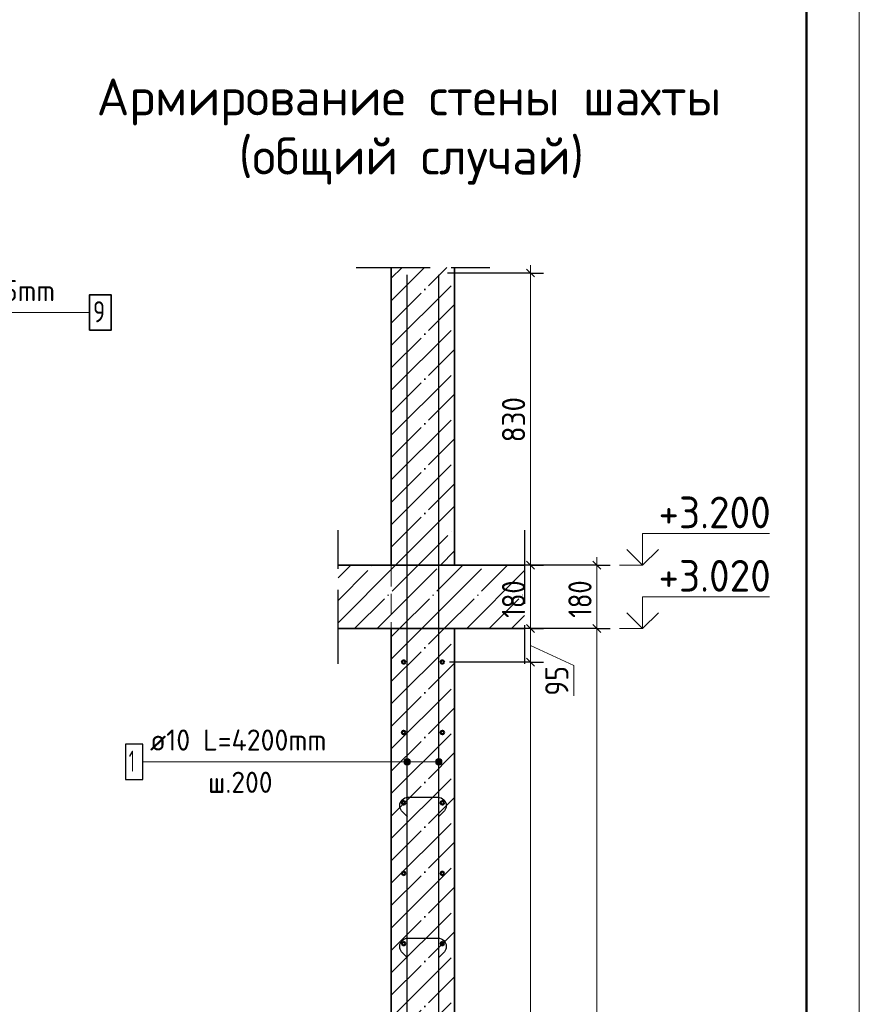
# Model space of a CAD drawing. Header units: millimetres. Extents: x -49773 to 2322955, y -3321 to 58485.
# Tile 132 of 256: x 570965 to 578917, y 12878 to 22200. Entities that reach past the tile are written whole.
import ezdxf

# ---------------------------------------------------------------- set-up
doc = ezdxf.new("R2010")
doc.units = ezdxf.units.MM
for name, pattern in [('______11', [500, 400, -50, 0, -50]), ('______2', [270, 200, -70]), ('______4', [900, 700, -200]), ('______5', [1100, 800, -100, 100, -100])]:
    doc.linetypes.add(name, pattern=pattern)
for name, color, linetype, lineweight in [('Standard', 7, 'Continuous', 25), ('Арм.стержн. вертикальными 1', 22, 'Continuous', 35), ('Арм.стержн.горизонт. 1', 180, 'Continuous', 35), ('Арм.стержн.горизонт. 2', 202, 'Continuous', 35), ('Высотная отметки_ общее', 7, 'Continuous', 13), ('Перекрытие_ общее', 7, 'Continuous', 35), ('Размерная линия_ общее', 7, 'Continuous', 13), ('Стена_ общее', 7, 'Continuous', 35)]:
    doc.layers.add(name, color=color, linetype=linetype, lineweight=lineweight)
doc.layers.add('Арм.стержн.Стяжки', color=7, linetype='Continuous', lineweight=35, true_color=0x501e0f)
doc.styles.add('ISOCPEUR', font='txt')

msp = doc.modelspace()

# ---------------------------------------------------------------- hatches: boundary and pattern name
at = {"layer": 'Арм.стержн. вертикальными 1', "linetype": 'Continuous', "lineweight": 13, "transparency": 33554687}
for points in [[(574608.8, 15187.8), (574619.6, 15147), (574619.6, 15198.6)], [(574619.6, 15198.6), (574634.6, 15142.8), (574634.6, 15202.8)], [(574619.6, 15198.6), (574619.6, 15147), (574634.6, 15142.8)], [(574634.6, 15202.8), (574634.6, 15142.8), (574649.6, 15147)], [(574634.6, 15202.8), (574649.6, 15147), (574649.6, 15198.6)], [(574649.6, 15198.6), (574649.6, 15147), (574660.4, 15157.8)], [(574649.6, 15198.6), (574660.4, 15157.8), (574660.4, 15187.8)], [(574908.8, 15187.8), (574919.6, 15147), (574919.6, 15198.6)], [(574919.6, 15198.6), (574934.6, 15142.8), (574934.6, 15202.8)], [(574919.6, 15198.6), (574919.6, 15147), (574934.6, 15142.8)], [(574934.6, 15202.8), (574934.6, 15142.8), (574949.6, 15147)], [(574934.6, 15202.8), (574949.6, 15147), (574949.6, 15198.6)], [(574949.6, 15198.6), (574949.6, 15147), (574960.4, 15157.8)], [(574949.6, 15198.6), (574960.4, 15157.8), (574960.4, 15187.8)], [(574608.8, 15157.8), (574608.8, 15187.8), (574604.6, 15172.8)], [(574608.8, 15187.8), (574608.8, 15157.8), (574619.6, 15147)], [(574660.4, 15187.8), (574660.4, 15157.8), (574664.6, 15172.8)], [(574908.8, 15157.8), (574908.8, 15187.8), (574904.6, 15172.8)], [(574908.8, 15187.8), (574908.8, 15157.8), (574919.6, 15147)], [(574960.4, 15187.8), (574960.4, 15157.8), (574964.6, 15172.8)]]:
    msp.add_hatch(color=7, dxfattribs=at).paths.add_polyline_path(points)

# ---------------------------------------------------------------- linework, layer by layer
at = {"layer": 'Standard', "color": 7, "linetype": '______4', "lineweight": 25, "transparency": 33554687}
for p, q in [((574151.2, 19853.9), (575417.9, 19853.9)), ((573980.8, 16101.2), (573980.8, 17367.9)), ((575747.4, 17367.9), (575747.4, 16101.2))]:
    msp.add_line(p, q, dxfattribs=at)
at = {"layer": 'Standard', "color": 253, "linetype": '______11', "lineweight": 35, "true_color": 0xababab, "transparency": 33554687}
for p, q in [((574484.6, 19327.1), (575011.4, 19853.9)), ((574484.6, 19751.3), (574587.1, 19853.9)), ((574484.6, 18902.8), (575084.6, 19502.8)), ((574484.6, 18478.6), (575084.6, 19078.5)), ((574484.6, 18054.3), (575084.6, 18654.3)), ((574484.6, 17630), (575084.6, 18230)), ((574484.6, 17205.8), (575084.6, 17805.8)), ((574737.6, 17034.5), (575084.6, 17381.5)), ((574484.6, 15933), (574986.1, 16434.5)), ((574484.6, 16357.2), (574561.9, 16434.5)), ((574484.6, 15508.7), (575084.6, 16108.7)), ((574484.6, 15084.4), (575084.6, 15684.4)), ((574484.6, 14660.2), (575084.6, 15260.2)), ((574484.6, 14235.9), (575084.6, 14835.9)), ((574484.6, 13811.6), (575084.6, 14411.6)), ((574484.6, 13387.4), (575084.6, 13987.4)), ((574484.6, 12963.1), (575084.6, 13563.1)), ((574484.6, 12538.8), (575084.6, 13138.8))]:
    msp.add_line(p, q, dxfattribs=at)
at = {"layer": 'Standard', "color": 253, "linetype": '______5', "lineweight": 35, "true_color": 0xababab, "transparency": 33554687}
for p, q in [((574484.6, 19539.2), (574799.2, 19853.9)), ((574484.6, 19114.9), (575084.6, 19714.9)), ((574484.6, 18690.7), (575084.6, 19290.7)), ((574484.6, 18266.4), (575084.6, 18866.4)), ((574484.6, 17842.2), (575084.6, 18442.2)), ((574484.6, 17417.9), (575084.6, 18017.9)), ((574525.5, 17034.5), (575084.6, 17593.6)), ((574949.7, 17034.5), (575084.6, 17169.4)), ((574484.6, 16145.1), (574774, 16434.5)), ((574484.6, 15720.8), (575084.6, 16320.8)), ((574484.6, 15296.6), (575084.6, 15896.6)), ((574484.6, 14872.3), (575084.6, 15472.3)), ((574484.6, 14448), (575084.6, 15048)), ((574484.6, 14023.8), (575084.6, 14623.8)), ((574484.6, 13599.5), (575084.6, 14199.5)), ((574484.6, 13175.2), (575084.6, 13775.2)), ((574484.6, 12751), (575084.6, 13351)), ((574484.6, 12326.7), (575084.6, 12926.7))]:
    msp.add_line(p, q, dxfattribs=at)
at = {"layer": 'Standard', "color": 7, "linetype": 'Continuous', "lineweight": 35, "transparency": 33554687}
for p, q in [((574484.6, 19853.9), (574484.6, 17034.5)), ((575084.6, 17034.5), (575084.6, 19853.9)), ((574484.6, 17034.5), (573980.8, 17034.5)), ((575747.4, 17034.5), (575084.6, 17034.5)), ((573980.8, 16434.5), (574484.6, 16434.5)), ((574484.6, 16434.5), (574484.6, 5801.2)), ((575084.6, 5801.2), (575084.6, 16434.5)), ((575084.6, 16434.5), (575747.4, 16434.5))]:
    msp.add_line(p, q, dxfattribs=at)
at = {"layer": 'Standard', "color": 253, "linetype": '______11', "lineweight": 13, "true_color": 0xababab, "transparency": 33554687}
for p, q in [((573980.8, 16702), (574313.3, 17034.5)), ((574137.6, 16434.5), (574737.6, 17034.5)), ((574561.9, 16434.5), (575161.9, 17034.5)), ((574986.1, 16434.5), (575586.1, 17034.5)), ((575410.4, 16434.5), (575747.4, 16771.6))]:
    msp.add_line(p, q, dxfattribs=at)
at = {"layer": 'Standard', "color": 253, "linetype": '______5', "lineweight": 13, "true_color": 0xababab, "transparency": 33554687}
for p, q in [((573980.8, 16914.1), (574101.2, 17034.5)), ((573980.8, 16489.8), (574525.5, 17034.5)), ((574349.7, 16434.5), (574949.7, 17034.5)), ((574774, 16434.5), (575374, 17034.5)), ((575198.3, 16434.5), (575747.4, 16983.7)), ((575622.5, 16434.5), (575747.4, 16559.4))]:
    msp.add_line(p, q, dxfattribs=at)
at = {"layer": 'Standard', "color": 7, "linetype": 'Continuous', "lineweight": 13, "transparency": 33554687}
msp.add_lwpolyline([(536916.8, -1424.7), (578916.8, -1424.7), (578916.8, 57975.3), (536916.8, 57975.3), (536916.8, -1424.7)], close=True, dxfattribs=at)
at = {"layer": 'Standard', "color": 7, "linetype": 'Continuous', "lineweight": 50, "transparency": 33554687}
msp.add_lwpolyline([(538916.8, 57475.3), (578416.8, 57475.3), (578416.8, -924.7), (538916.8, -924.7), (538916.8, 57475.3)], close=True, dxfattribs=at)
at = {"layer": 'Арм.стержн. вертикальными 1', "color": 4, "linetype": 'Continuous', "lineweight": 25, "transparency": 33554687}
for p, q in [((574634.6, 5817.9), (574634.6, 19784.5)), ((574934.6, 5817.9), (574934.6, 19784.5))]:
    msp.add_line(p, q, dxfattribs=at)
at = {"layer": 'Арм.стержн. вертикальными 1', "color": 7, "linetype": 'Continuous', "lineweight": 13, "transparency": 33554687}
for p, q in [((574634.6, 15202.8), (574634.6, 15202.8)), ((574934.6, 15202.8), (574934.6, 15202.8)), ((572132.6, 15172.8), (574145.9, 15172.8)), ((574145.9, 15172.8), (574634.6, 15172.8)), ((574145.9, 15172.8), (574934.6, 15172.8)), ((574604.6, 15172.8), (574604.6, 15172.8)), ((574634.6, 15142.8), (574634.6, 15142.8)), ((574664.6, 15172.8), (574664.6, 15172.8)), ((574904.6, 15172.8), (574904.6, 15172.8)), ((574934.6, 15142.8), (574934.6, 15142.8)), ((574964.6, 15172.8), (574964.6, 15172.8))]:
    msp.add_line(p, q, dxfattribs=at)
at = {"layer": 'Арм.стержн. вертикальными 1', "color": 7, "linetype": 'Continuous', "lineweight": 25, "transparency": 33554687}
msp.add_lwpolyline([(571965.9, 15006.1), (572132.6, 15006.1), (572132.6, 15339.5), (571965.9, 15339.5), (571965.9, 15006.1)], dxfattribs=at)
at = {"layer": 'Арм.стержн. вертикальными 1', "color": 7, "linetype": 'Continuous', "lineweight": 13, "transparency": 33554687}
for centre in [(574634.6, 15172.8), (574934.6, 15172.8)]:
    msp.add_circle(centre, 30, dxfattribs=at)
at = {"layer": 'Арм.стержн.горизонт. 1', "color": 4, "linetype": 'Continuous', "lineweight": 50, "transparency": 33554687}
for centre in [(574601.3, 16117.9), (574967.9, 16117.9), (574601.3, 15451.2), (574967.9, 15451.2), (574601.3, 14784.5), (574967.9, 14784.5), (574601.3, 14117.9), (574967.9, 14117.9), (574601.3, 13451.2), (574967.9, 13451.2)]:
    msp.add_circle(centre, 16.7, dxfattribs=at)
at = {"layer": 'Арм.стержн.горизонт. 2', "color": 7, "linetype": 'Continuous', "lineweight": 13, "transparency": 33554687}
msp.add_line((569586.2, 19428), (571626.2, 19428), dxfattribs=at)
at = {"layer": 'Арм.стержн.горизонт. 2', "color": 7, "linetype": 'Continuous', "lineweight": 35, "transparency": 33554687}
msp.add_lwpolyline([(571626.2, 19261.3), (571832.9, 19261.3), (571832.9, 19594.6), (571626.2, 19594.6), (571626.2, 19261.3)], dxfattribs=at)
at = {"layer": 'Арм.стержн.Стяжки', "color": 40, "linetype": 'Continuous', "lineweight": 25, "transparency": 33554687}
for points in [[(574637.2, 14652.1), (574586.8, 14702.5), (574582, 14708.1), (574577.6, 14714.2), (574573.8, 14720.6), (574570.7, 14727.3), (574568.2, 14734.2), (574566.3, 14741.4), (574565.1, 14748.8), (574564.6, 14756.1), (574564.6, 14761.4), (574566.5, 14775.5), (574571.4, 14790.1), (574578.9, 14803.5), (574588, 14814.4), (574599, 14823.6), (574612.4, 14831.1), (574626.9, 14835.9), (574641.1, 14837.9), (574928.1, 14837.9), (574942.2, 14835.9), (574956.8, 14831.1), (574970.2, 14823.6), (574981.2, 14814.4), (574990.3, 14803.5), (574997.8, 14790.1), (575002.6, 14775.5), (575004.6, 14761.4), (575004.6, 14756.1), (575004.1, 14748.8), (575002.9, 14741.4), (575001, 14734.2), (574998.5, 14727.3), (574995.4, 14720.6), (574991.6, 14714.2), (574987.2, 14708.1), (574982.4, 14702.5), (574931.9, 14652.1)], [(574637.2, 13318.8), (574586.8, 13369.2), (574582, 13374.7), (574577.6, 13380.8), (574573.8, 13387.3), (574570.7, 13393.9), (574568.2, 13400.8), (574566.3, 13408.1), (574565.1, 13415.5), (574564.6, 13422.8), (574564.6, 13428), (574566.5, 13442.2), (574571.4, 13456.8), (574578.9, 13470.1), (574588, 13481.1), (574599, 13490.3), (574612.4, 13497.8), (574626.9, 13502.6), (574641.1, 13504.5), (574928.1, 13504.5), (574942.2, 13502.6), (574956.8, 13497.8), (574970.2, 13490.3), (574981.2, 13481.1), (574990.3, 13470.1), (574997.8, 13456.8), (575002.6, 13442.2), (575004.6, 13428), (575004.6, 13422.8), (575004.1, 13415.5), (575002.9, 13408.1), (575001, 13400.8), (574998.5, 13393.9), (574995.4, 13387.3), (574991.6, 13380.8), (574987.2, 13374.7), (574982.4, 13369.2), (574931.9, 13318.8)]]:
    msp.add_lwpolyline(points, dxfattribs=at)
at = {"layer": 'Высотная отметки_ общее', "color": 7, "linetype": 'Continuous', "lineweight": 13, "transparency": 33554687}
for p, q in [((576864.7, 17034.5), (576864.7, 17334.5)), ((576864.7, 17334.5), (578064.7, 17334.5)), ((576864.7, 17034.5), (576714.7, 17184.5)), ((576864.7, 17034.5), (577014.7, 17184.5)), ((576864.7, 17034.5), (576644.3, 17034.5)), ((576864.7, 17034.5), (576864.7, 17034.5)), ((576864.7, 17034.5), (576864.7, 17034.5)), ((576864.7, 17034.5), (576864.7, 17034.5)), ((576864.7, 17034.5), (576864.7, 17034.5)), ((576864.7, 16434.5), (576864.7, 16734.5)), ((576864.7, 16734.5), (578064.7, 16734.5)), ((576864.7, 16434.5), (576714.7, 16584.5)), ((576864.7, 16434.5), (577014.7, 16584.5)), ((576864.7, 16434.5), (576644.3, 16434.5)), ((576864.7, 16434.5), (576864.7, 16434.5)), ((576864.7, 16434.5), (576864.7, 16434.5)), ((576864.7, 16434.5), (576864.7, 16434.5)), ((576864.7, 16434.5), (576864.7, 16434.5))]:
    msp.add_line(p, q, dxfattribs=at)
at = {"layer": 'Перекрытие_ общее', "color": 7, "linetype": 'Continuous', "lineweight": 13, "transparency": 33554687}
for p, q in [((575084.6, 17034.5), (574484.6, 17034.5)), ((574484.6, 16434.5), (575084.6, 16434.5))]:
    msp.add_line(p, q, dxfattribs=at)
at = {"layer": 'Перекрытие_ общее', "color": 253, "linetype": '______2', "lineweight": 18, "true_color": 0xababab, "transparency": 33554687}
msp.add_line((574484.6, 17034.5), (574484.6, 16434.5), dxfattribs=at)
at = {"layer": 'Размерная линия_ общее', "color": 7, "linetype": 'Continuous', "lineweight": 13, "transparency": 33554687}
for p, q in [((575802.5, 19801.2), (575802.5, 19876.2)), ((575802.5, 17034.5), (575802.5, 19801.2)), ((576431.4, 17034.5), (576431.4, 17109.5)), ((575802.5, 16434.5), (575802.5, 17034.5)), ((576431.4, 16434.5), (576431.4, 17034.5)), ((575802.5, 16117.9), (575802.5, 16434.5)), ((575802.5, 16276.2), (576211.8, 16085.5)), ((576211.8, 16085.5), (576211.8, 15799.5))]:
    msp.add_line(p, q, dxfattribs=at)
at = {"layer": 'Размерная линия_ общее', "color": 253, "linetype": 'Continuous', "lineweight": -3, "true_color": 0xa0a0a0, "transparency": 33554687}
for p, q in [((575802.5, 19801.2), (575017.9, 19801.2)), ((575802.5, 19801.2), (575677.5, 19801.2)), ((575802.5, 19801.2), (575927.5, 19801.2)), ((576431.4, 17034.5), (575558.1, 17034.5)), ((575802.5, 17034.5), (575677.5, 17034.5)), ((575802.5, 17034.5), (575927.5, 17034.5)), ((576431.4, 17034.5), (576306.4, 17034.5)), ((576431.4, 17034.5), (576556.4, 17034.5)), ((575802.5, 16434.5), (575677.5, 16434.5)), ((575802.5, 16434.5), (575927.5, 16434.5)), ((576431.4, 16434.5), (576306.4, 16434.5)), ((576431.4, 16434.5), (576556.4, 16434.5)), ((575802.5, 16117.9), (575677.5, 16117.9)), ((575802.5, 16117.9), (575927.5, 16117.9))]:
    msp.add_line(p, q, dxfattribs=at)
at = {"layer": 'Размерная линия_ общее', "color": 7, "linetype": 'Continuous', "lineweight": 25, "transparency": 33554687}
for p, q in [((575840, 19763.7), (575765, 19838.7)), ((575840, 16997), (575765, 17072)), ((576468.9, 16997), (576393.9, 17072)), ((575840, 16397), (575765, 16472)), ((576468.9, 16397), (576393.9, 16472)), ((575840, 16080.4), (575765, 16155.4))]:
    msp.add_line(p, q, dxfattribs=at)
at = {"layer": 'Размерная линия_ общее', "color": 253, "linetype": 'Continuous', "lineweight": -3, "true_color": 0xa0a0a0, "transparency": 33554687}
for points in [[(575802.5, 17034.5), (575785.5, 17034.5), (575785.5, 17034.5), (575151.2, 17034.5)], [(575802.5, 16434.5), (575785.5, 16434.5), (575785.5, 16434.5), (575785.5, 16434.5), (575785.5, 16434.5), (575151.2, 16434.5)], [(576431.4, 16434.5), (576414.4, 16434.5), (576414.4, 16434.5), (575558.1, 16434.5)], [(575802.5, 16117.9), (575785.5, 16117.9), (575785.5, 16117.9), (575785.5, 16117.9), (575785.5, 16117.9), (575034.6, 16117.9)]]:
    msp.add_lwpolyline(points, dxfattribs=at)
at = {"layer": 'Размерная линия_ общее', "color": 7, "linetype": 'Continuous', "lineweight": 13, "transparency": 33554687}
for points in [[(576431.4, 5801.2), (576431.4, 10919.6), (576431.4, 10919.6), (576431.4, 16434.5)], [(575802.5, 6117.9), (575802.5, 6323.3), (575802.5, 6323.3), (575802.5, 16117.9)]]:
    msp.add_lwpolyline(points, dxfattribs=at)
at = {"layer": 'Стена_ общее', "color": 7, "linetype": 'Continuous', "lineweight": 35, "transparency": 33554687}
for p, q in [((574484.6, 17034.5), (575084.6, 17034.5)), ((575084.6, 16434.5), (574484.6, 16434.5))]:
    msp.add_line(p, q, dxfattribs=at)

# ---------------------------------------------------------------- texts
at = {"layer": 'Standard', "color": 7, "linetype": 'Continuous', "lineweight": 35, "transparency": 33554687, "char_height": 350, "attachment_point": 7, "style": 'ISOCPEUR'}
for s, insert, width in [('\\W0.99;Армирование стены шахты', (571693.2, 21198.3), 6155.029), ('\\W0.98;(общий случай)', (573040.7, 20638.3), 3459.578)]:
    msp.add_mtext(s, dxfattribs=dict(at, insert=insert, width=width))
at = {"layer": 'Арм.стержн. вертикальными 1', "color": 7, "linetype": 'Continuous', "lineweight": 25, "transparency": 33554687, "char_height": 200, "attachment_point": 7, "style": 'ISOCPEUR'}
for s, insert, width in [('\\W0.96;ø10 L=4200mm ', (572199.2, 15279.5), 1975.096), ('\\W0.56;1', (571999.2, 15079.5), 155.556), ('\\W0.95;ш.200 ', (572749.2, 14879.5), 874.662)]:
    msp.add_mtext(s, dxfattribs=dict(at, insert=insert, width=width))
at = {"layer": 'Арм.стержн.горизонт. 2', "color": 7, "linetype": 'Continuous', "lineweight": 25, "transparency": 33554687, "char_height": 200, "attachment_point": 7, "style": 'ISOCPEUR'}
for s, insert, width in [('\\W0.94;ø14 L=3125mm ', (569686.2, 19534.6), 1933.174), ('\\W0.78;9', (571659.5, 19334.6), 217.601)]:
    msp.add_mtext(s, dxfattribs=dict(at, insert=insert, width=width))
at = {"layer": 'Высотная отметки_ общее', "color": 7, "linetype": 'Continuous', "lineweight": 25, "transparency": 33554687, "char_height": 300, "width": 1281.432, "attachment_point": 7, "style": 'ISOCPEUR'}
for s, insert in [('\\W0.95;+3.200', (577014.7, 17384.5)), ('\\W0.95;+3.020', (577014.7, 16784.5))]:
    msp.add_mtext(s, dxfattribs=dict(at, insert=insert))
at = {"layer": 'Размерная линия_ общее', "color": 7, "linetype": 'Continuous', "lineweight": 25, "transparency": 33554687, "char_height": 220, "attachment_point": 7, "rotation": 90, "style": 'ISOCPEUR'}
for s, insert, width in [('\\W0.91;830', (575752.5, 18197.9), 561.988), ('\\W0.83;180', (575752.5, 16536.5), 508.571), ('\\W0.83;180', (576381.4, 16536.5), 508.571), ('\\W0.87;95', (576161.8, 15799.5), 403.932)]:
    msp.add_mtext(s, dxfattribs=dict(at, insert=insert, width=width))

doc.saveas('drawing.dxf')
